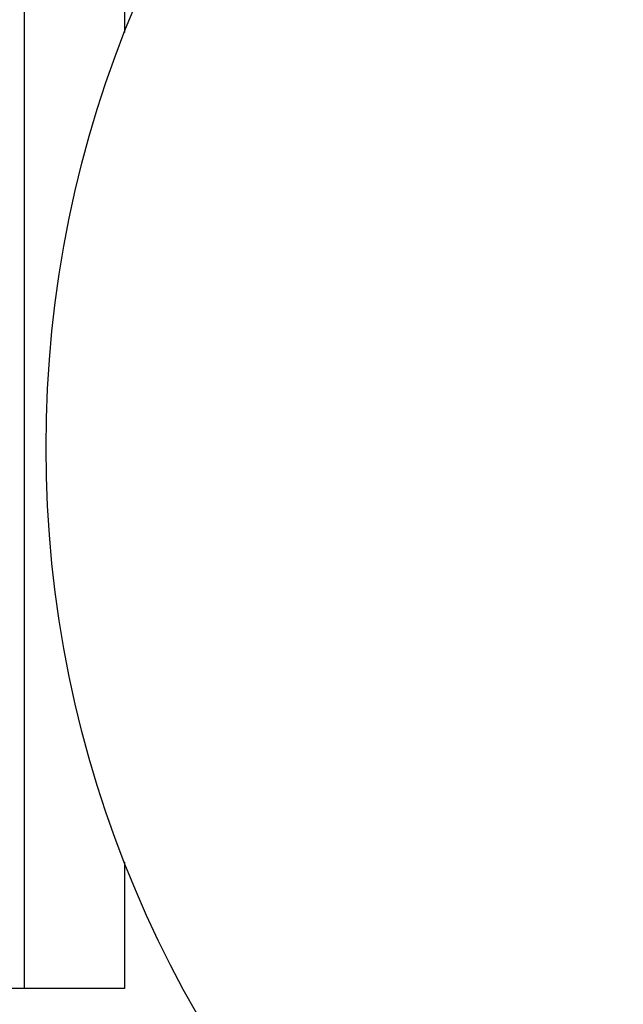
# Model space of a CAD drawing. Header units: inches. Extents: x 3.4 to 95.3, y 5.8 to 50.1.
# Tile 25 of 83: x 21.107 to 21.432, y 19.569 to 20.099. Entities that reach past the tile are written whole.
import ezdxf

# ---------------------------------------------------------------- set-up
doc = ezdxf.new("R2010")
doc.units = ezdxf.units.IN
doc.header["$MEASUREMENT"] = 0
doc.layers.add('Visible Edges(ANSI)', color=7, linetype='Continuous', lineweight=25)
doc.layers.add('Visible Tangent Edges(ANSI)', color=7, linetype='Continuous', lineweight=25)

msp = doc.modelspace()

# ---------------------------------------------------------------- linework, layer by layer
at = {"layer": 'Visible Edges(ANSI)'}
for p, q in [((21.16333, 36.44828), (21.16333, 20.09203)), ((21.16333, 19.64528), (21.16333, 19.57724)), ((21.10948, 19.57724), (20.65518, 19.57724)), ((21.16333, 19.57724), (21.10948, 19.57724))]:
    msp.add_line(p, q, dxfattribs=at)
msp.add_circle((21.73333, 19.86866), 0.6122, dxfattribs=at)
at = {"layer": 'Visible Tangent Edges(ANSI)'}
msp.add_line((21.10948, 19.57724), (21.10948, 36.96307), dxfattribs=at)

doc.saveas('drawing.dxf')
